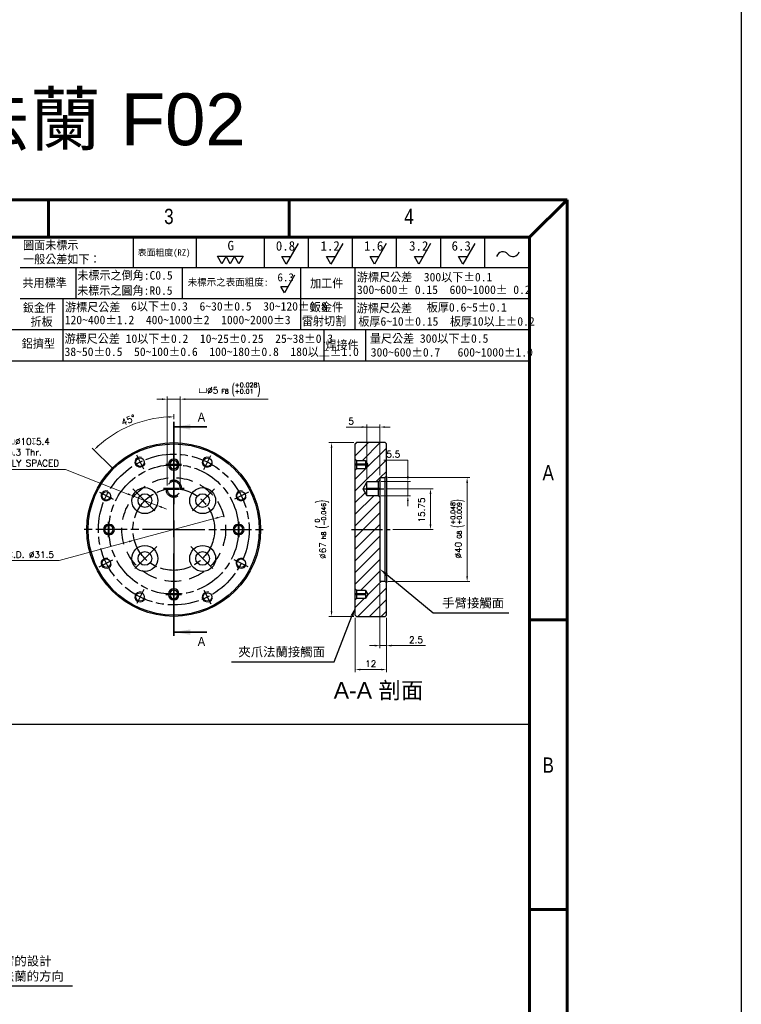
# Model space of a CAD drawing. Header units: millimetres. Extents: x 399 to 6076, y -1991 to 1602.
# Tile 96 of 256: x 4696 to 4975, y -977 to -597. Entities that reach past the tile are written whole.
import ezdxf
from ezdxf.enums import TextEntityAlignment as Align

# ---------------------------------------------------------------- set-up
doc = ezdxf.new("R2010")
doc.units = ezdxf.units.MM
for name, pattern in [('AM_ISO08W050', [18, 12, -1.5, 3, -1.5]), ('AM_ISO08W050x2', [9, 6, -0.75, 1.5, -0.75]), ('CENTER', [50.8, 31.75, -6.35, 6.35, -6.35]), ('HIDDEN', [9.525, 6.35, -3.175]), ('SLD-實線', [0])]:
    doc.linetypes.add(name, pattern=pattern)
doc.layers.add('AM_5', color=3, linetype='Continuous', lineweight=25)
doc.layers.add('AM_7', color=4, linetype='AM_ISO08W050', lineweight=25)
doc.layers.add('BORDER', color=7, linetype='Continuous')
doc.layers.add('圖框', color=7, linetype='SLD-實線')
doc.styles.add('SEACAD_arial_ttf', font='arial.ttf', dxfattribs={"height": 0.2})
doc.styles.add('SLDTEXTSTYLE0', font='GOTHIC.TTF', dxfattribs={"width": 0.913})
doc.styles.get("Standard").update_dxf_attribs({"font": 'arial.ttf'})
doc.styles.add('尺寸標註', font='romans.shx', dxfattribs={"bigfont": 'CHINESET.SHX'})
doc.styles.add('標題欄', font='txt')
doc.dimstyles.new('複本 CNS2-1$0', dxfattribs={"dimtxt": 2.5, "dimasz": 2, "dimexe": 1, "dimexo": 1, "dimgap": 1, "dimtad": 1, "dimtoh": 1, "dimdsep": 46, "dimtxsty": '尺寸標註', "dimcen": 0, "dimclrd": 2, "dimclre": 2, "dimclrt": 3, "dimadec": 0, "dimazin": 2, "dimtp": 0.1, "dimtm": 0.1, "dimtfac": 0.71, "dimtmove": 0, "dimatfit": 0, "dimfxl": 0, "dimlwd": 13, "dimlwe": 13, "dimarcsym": 0})
doc.dimstyles.new('複本 CNS2-1$2', dxfattribs={"dimtxt": 2.5, "dimasz": 2, "dimexe": 1, "dimexo": 1, "dimgap": 1, "dimtad": 1, "dimtoh": 1, "dimdsep": 46, "dimtxsty": '尺寸標註', "dimcen": 0, "dimclrd": 2, "dimclre": 2, "dimclrt": 3, "dimadec": 0, "dimazin": 2, "dimtp": 0.1, "dimtm": 0.1, "dimtfac": 0.71, "dimtmove": 0, "dimatfit": 0, "dimfxl": 0, "dimlwd": 13, "dimlwe": 13, "dimarcsym": 0})
doc.dimstyles.new('複本 CNS2-1$3', dxfattribs={"dimtxt": 2.5, "dimasz": 2, "dimexe": 1, "dimexo": 1, "dimgap": 1, "dimtad": 1, "dimtoh": 1, "dimdsep": 46, "dimtxsty": '尺寸標註', "dimcen": 0, "dimclrd": 2, "dimclre": 2, "dimclrt": 3, "dimadec": 0, "dimazin": 2, "dimtp": 0.1, "dimtm": 0.1, "dimtfac": 0.71, "dimtmove": 0, "dimatfit": 0, "dimfxl": 0, "dimlwd": 13, "dimlwe": 13, "dimarcsym": 0})

# ---------------------------------------------------------------- blocks, each defined once
blk = doc.blocks.new('A4橫')
at = {"layer": 'BORDER', "color": 123, "linetype": 'Continuous', "lineweight": 60, "ltscale": 25.4}
for p, q in [((4924.32, 1453.75), (4731.53, 1453.75)), ((4824.32, 1453.75), (4824.32, 1446.54)), ((4870.72, 1453.75), (4870.72, 1446.54)), ((4924.32, 1453.75), (4917.11, 1446.54)), ((4924.32, 1170.89), (4924.32, 1453.75)), ((4917.11, 1446.54), (4731.53, 1446.54)), ((4917.11, 1446.54), (4917.11, 1170.89)), ((4924.32, 1372.83), (4917.11, 1372.83)), ((4924.32, 1316.96), (4917.11, 1316.96))]:
    blk.add_line(p, q, dxfattribs=at)
at = {"layer": 'BORDER', "color": 60, "linetype": 'Continuous', "ltscale": 25.4}
for p, q in [((4840.67, 1446.54), (4840.67, 1440.65)), ((4852.8, 1446.54), (4852.8, 1440.65)), ((4865.9, 1446.54), (4865.9, 1440.65)), ((4865.9, 1446.54), (4865.9, 1440.65)), ((4874.4, 1446.54), (4874.4, 1440.65)), ((4882.9, 1446.54), (4882.9, 1440.65)), ((4891.4, 1446.54), (4891.4, 1440.65)), ((4899.9, 1446.54), (4899.9, 1440.65)), ((4908.4, 1446.54), (4908.4, 1440.65)), ((4917.11, 1440.65), (4818.86, 1440.65)), ((4829.59, 1440.65), (4829.59, 1434.67)), ((4850.09, 1440.65), (4850.09, 1434.67)), ((4872.93, 1440.65), (4872.93, 1434.67)), ((4883.39, 1440.65), (4883.39, 1434.67)), ((4917.11, 1434.67), (4818.86, 1434.67)), ((4827.11, 1434.69), (4827.11, 1422.7)), ((4872.93, 1434.67), (4872.93, 1428.69)), ((4883.39, 1434.67), (4883.39, 1428.69)), ((4917.11, 1428.69), (4731.53, 1428.69)), ((4877.44, 1428.69), (4877.44, 1422.7)), ((4885.49, 1428.69), (4885.49, 1422.7)), ((4917.11, 1422.7), (4731.53, 1422.7))]:
    blk.add_line(p, q, dxfattribs=at)
at = {"layer": 'BORDER', "color": 2, "linetype": 'Continuous', "ltscale": 25.4}
for p, q in [((4872.47, 1445.36), (4870.18, 1441.39)), ((4881.09, 1445.36), (4878.8, 1441.39)), ((4889.47, 1445.36), (4887.18, 1441.39)), ((4898.02, 1445.36), (4895.73, 1441.39)), ((4906.52, 1445.36), (4904.23, 1441.39)), ((4857.76, 1441.45), (4856.93, 1442.88)), ((4856.93, 1442.88), (4858.58, 1442.88)), ((4858.58, 1442.88), (4857.76, 1441.45)), ((4859.4, 1441.45), (4858.58, 1442.88)), ((4858.58, 1442.88), (4860.23, 1442.88)), ((4860.23, 1442.88), (4859.4, 1441.45)), ((4861.05, 1441.45), (4860.23, 1442.88)), ((4860.23, 1442.88), (4861.88, 1442.88)), ((4861.88, 1442.88), (4861.05, 1441.45)), ((4870.18, 1441.39), (4869.35, 1442.82)), ((4869.35, 1442.82), (4871, 1442.82)), ((4878.8, 1441.39), (4877.97, 1442.82)), ((4877.97, 1442.82), (4879.62, 1442.82)), ((4887.18, 1441.39), (4886.35, 1442.82)), ((4886.35, 1442.82), (4888, 1442.82)), ((4895.73, 1441.39), (4894.9, 1442.82)), ((4894.9, 1442.82), (4896.55, 1442.82)), ((4904.23, 1441.39), (4903.41, 1442.82)), ((4903.41, 1442.82), (4905.06, 1442.82)), ((4871.77, 1439.25), (4869.82, 1435.87)), ((4869.82, 1435.87), (4869.12, 1437.09)), ((4869.12, 1437.09), (4870.52, 1437.09))]:
    blk.add_line(p, q, dxfattribs=at)
for centre, start, end in [((4911.95, 1442.49), 39.8056, 162.5792), ((4913.89, 1444.1), 219.8056, 342.5792)]:
    blk.add_arc(centre, 1.26, start, end, dxfattribs=at)
at = {"layer": 'BORDER', "color": 60, "linetype": 'Continuous', "ltscale": 25.4, "style": 'SEACAD_arial_ttf', "width": 0.8}
for s, p in [('3', (4846.64, 1452.04)), ('4', (4892.93, 1452.04)), ('A', (4919.6, 1402.64)), ('B', (4919.6, 1346.29))]:
    blk.add_text(s, height=2.94, dxfattribs=at).set_placement(p, align=Align.TOP_LEFT)
at = {"layer": '圖框', "style": '標題欄'}
for s, height, p in [('圖面未標示', 1.641, (4819.45, 1445.85)), ('表面粗度(RZ)', 1.221, (4841.55, 1444.22)), ('G', 1.82, (4858.86, 1445.86)), ('0.8', 1.824, (4868.18, 1445.8)), ('1.2', 1.824, (4876.8, 1445.8)), ('1.6', 1.824, (4885.18, 1445.8)), ('3.2', 1.824, (4893.87, 1445.8)), ('6.3', 1.824, (4902.06, 1445.8)), ('一般公差如下：', 1.641, (4819.45, 1443.14)), ('共用標準', 1.641, (4819.33, 1438.58)), ('未標示之倒角:C0.5', 1.6413, (4829.91, 1440.03)), ('未標示之表面粗度:', 1.36, (4851.17, 1438.57)), ('6.3', 1.553, (4868.49, 1439.61)), ('加工件', 1.641, (4874.79, 1438.51)), ('游標尺公差  300以下%%P0.1', 1.6413, (4883.81, 1439.69)), ('未標示之圓角:R0.5', 1.6413, (4829.88, 1437.1)), ('300~600%%P 0.15  600~1000%%P 0.2', 1.6413, (4883.81, 1437.26)), ('鈑金件', 1.641, (4819.41, 1433.79)), ('游標尺公差', 1.641, (4827.54, 1433.9)), ('6以下%%P0.3  6~30%%P0.5  30~120%%P0.8', 1.6413, (4840.26, 1434.06)), ('鈑金件', 1.641, (4874.74, 1433.9)), ('游標尺公差', 1.641, (4883.77, 1433.71)), ('板厚0.6~5%%P0.1', 1.6413, (4897.28, 1433.87)), ('折板', 1.641, (4820.88, 1431.11)), ('120~400%%P1.2  400~1000%%P2  1000~2000%%P3', 1.6413, (4827.48, 1431.44)), ('雷射切割', 1.641, (4873.21, 1431.22)), ('板厚6~10%%P0.15  板厚10以上%%P0.2', 1.6413, (4884.08, 1431.15)), ('鋁擠型', 1.641, (4819.18, 1426.88)), ('游標尺公差 10以下%%P0.2  10~25%%P0.25  25~38%%P0.3', 1.6413, (4827.44, 1427.83)), ('量尺公差 300以下%%P0.5  ', 1.6413, (4886.31, 1427.86)), ('38~50%%P0.5  50~100%%P0.6  100~180%%P0.8  180以上%%P1.0', 1.6413, (4827.44, 1425.3)), ('焊接件', 1.641, (4877.74, 1426.61)), ('300~600%%P0.7   600~1000%%P1.0', 1.6413, (4886.48, 1425.2))]:
    blk.add_text(s, height=height, dxfattribs=at).set_placement(p, align=Align.TOP_LEFT)
blk = doc.blocks.new('*D401')
at = {"layer": 'AM_5', "color": 2, "lineweight": 13}
for p, q in [((4825.26, -760.45), (4815.61, -760.45)), ((4816.61, -762.45), (4816.61, -825.45)), ((4825.26, -827.45), (4815.61, -827.45))]:
    blk.add_line(p, q, dxfattribs=at)
at = {"layer": 'AM_5', "color": 2}
for points in [[(4816.28, -762.45), (4816.94, -762.45), (4816.61, -760.45)], [(4816.28, -825.45), (4816.94, -825.45), (4816.61, -827.45)]]:
    blk.add_solid(points, dxfattribs=at)
at = {"layer": 'Defpoints', "color": 0}
for p in [(4826.26, -760.45), (4816.61, -827.45), (4826.26, -827.45)]:
    blk.add_point(p, dxfattribs=at)
at = {"layer": 'AM_5', "color": 3, "insert": (4812.94, -793.95), "char_height": 2.5, "attachment_point": 5, "rotation": 90, "style": '尺寸標註'}
blk.add_mtext('%%C67{}{\\H0.7x;\\C3; h8 {\\H2x;\\W0.5;(}\\S 0^ -0.046;{\\H2x;\\W0.5;)}}', dxfattribs=at)
blk = doc.blocks.new('*D402')
at = {"layer": 'AM_5', "color": 2, "lineweight": 13}
for p, q in [((4837.76, -778.2), (4855.77, -778.2)), ((4854.77, -780.2), (4854.77, -791.95)), ((4840.26, -793.95), (4855.77, -793.95))]:
    blk.add_line(p, q, dxfattribs=at)
at = {"layer": 'AM_5', "color": 2}
for points in [[(4854.43, -780.2), (4855.1, -780.2), (4854.77, -778.2)], [(4854.43, -791.95), (4855.1, -791.95), (4854.77, -793.95)]]:
    blk.add_solid(points, dxfattribs=at)
at = {"layer": 'Defpoints', "color": 0}
for p in [(4836.76, -778.2), (4839.26, -793.95), (4854.77, -793.95)]:
    blk.add_point(p, dxfattribs=at)
at = {"layer": 'AM_5', "color": 3, "insert": (4851.34, -786.43), "char_height": 2.5, "attachment_point": 5, "rotation": 90, "style": '尺寸標註'}
blk.add_mtext('15.75', dxfattribs=at)
blk = doc.blocks.new('*D403')
at = {"layer": 'AM_5', "color": 2, "lineweight": 13}
for p, q in [((4836.8, -767.15), (4846.04, -767.15)), ((4846.04, -767.15), (4846.04, -771.45)), ((4846.04, -773.45), (4846.04, -771.45)), ((4835.76, -775.45), (4847.04, -775.45)), ((4846.04, -775.45), (4846.04, -780.95)), ((4835.76, -780.95), (4847.04, -780.95)), ((4846.04, -782.95), (4846.04, -784.95))]:
    blk.add_line(p, q, dxfattribs=at)
at = {"layer": 'AM_5', "color": 2}
for points in [[(4845.7, -773.45), (4846.37, -773.45), (4846.04, -775.45)], [(4845.7, -782.95), (4846.37, -782.95), (4846.04, -780.95)]]:
    blk.add_solid(points, dxfattribs=at)
at = {"layer": 'Defpoints', "color": 0}
for p in [(4834.76, -775.45), (4834.76, -780.95), (4846.04, -780.95)]:
    blk.add_point(p, dxfattribs=at)
at = {"layer": 'AM_5', "color": 3, "insert": (4840.42, -764.9), "char_height": 2.5, "attachment_point": 5, "style": '尺寸標註'}
blk.add_mtext('5.5', dxfattribs=at)
blk = doc.blocks.new('*D404')
at = {"layer": 'AM_5', "color": 2, "lineweight": 13}
for p, q in [((4838.26, -773.95), (4869.89, -773.95)), ((4868.89, -775.95), (4868.89, -811.95)), ((4838.26, -813.95), (4869.89, -813.95))]:
    blk.add_line(p, q, dxfattribs=at)
at = {"layer": 'AM_5', "color": 2}
for points in [[(4868.56, -775.95), (4869.23, -775.95), (4868.89, -773.95)], [(4868.56, -811.95), (4869.23, -811.95), (4868.89, -813.95)]]:
    blk.add_solid(points, dxfattribs=at)
at = {"layer": 'Defpoints', "color": 0}
for p in [(4837.26, -773.95), (4837.26, -813.95), (4868.89, -813.95)]:
    blk.add_point(p, dxfattribs=at)
at = {"layer": 'AM_5', "color": 3, "insert": (4865.23, -793.71), "char_height": 2.5, "attachment_point": 5, "rotation": 90, "style": '尺寸標註'}
blk.add_mtext('%%C40{}{\\H0.7x;\\C3; G8 {\\H2x;\\W0.5;(}\\S+0.048^ +0.009;{\\H2x;\\W0.5;)}}', dxfattribs=at)
blk = doc.blocks.new('*D405')
at = {"layer": 'AM_5', "color": 2, "lineweight": 13}
for p, q in [((4822.3, -754.45), (4830.26, -754.45)), ((4828.26, -754.45), (4826.26, -754.45)), ((4830.26, -774.45), (4830.26, -753.45)), ((4830.26, -754.45), (4835.26, -754.45)), ((4830.26, -754.45), (4835.26, -754.45)), ((4835.26, -772.95), (4835.26, -753.45)), ((4837.26, -754.45), (4839.26, -754.45))]:
    blk.add_line(p, q, dxfattribs=at)
at = {"layer": 'AM_5', "color": 2}
for points in [[(4828.26, -754.11), (4828.26, -754.78), (4830.26, -754.45)], [(4837.26, -754.11), (4837.26, -754.78), (4835.26, -754.45)]]:
    blk.add_solid(points, dxfattribs=at)
at = {"layer": 'Defpoints', "color": 0}
for p in [(4835.26, -754.45), (4835.26, -773.95), (4830.26, -775.45)]:
    blk.add_point(p, dxfattribs=at)
at = {"layer": 'AM_5', "color": 3, "insert": (4824.14, -752.2), "char_height": 2.5, "attachment_point": 5, "style": '尺寸標註'}
blk.add_mtext('5', dxfattribs=at)
blk = doc.blocks.new('*D406')
at = {"layer": 'AM_5', "color": 2, "lineweight": 13}
for p, q in [((4835.26, -814.95), (4835.26, -839.69)), ((4837.76, -827.95), (4837.76, -839.69)), ((4833.26, -838.69), (4831.26, -838.69)), ((4835.26, -838.69), (4837.76, -838.69)), ((4839.76, -838.69), (4852.81, -838.69))]:
    blk.add_line(p, q, dxfattribs=at)
at = {"layer": 'AM_5', "color": 2}
for points in [[(4833.26, -838.36), (4833.26, -839.03), (4835.26, -838.69)], [(4839.76, -838.36), (4839.76, -839.03), (4837.76, -838.69)]]:
    blk.add_solid(points, dxfattribs=at)
at = {"layer": 'Defpoints', "color": 0}
for p in [(4835.26, -813.95), (4837.76, -826.95), (4837.76, -838.69)]:
    blk.add_point(p, dxfattribs=at)
at = {"layer": 'AM_5', "color": 3, "insert": (4849.19, -836.44), "char_height": 2.5, "attachment_point": 5, "style": '尺寸標註'}
blk.add_mtext('2.5', dxfattribs=at)
blk = doc.blocks.new('*D407')
at = {"layer": 'AM_5', "color": 2, "lineweight": 13}
for p, q in [((4825.76, -827.95), (4825.76, -848.93)), ((4837.76, -827.95), (4837.76, -848.93)), ((4827.76, -847.93), (4835.76, -847.93))]:
    blk.add_line(p, q, dxfattribs=at)
at = {"layer": 'AM_5', "color": 2}
for points in [[(4827.76, -847.59), (4827.76, -848.26), (4825.76, -847.93)], [(4835.76, -847.59), (4835.76, -848.26), (4837.76, -847.93)]]:
    blk.add_solid(points, dxfattribs=at)
at = {"layer": 'Defpoints', "color": 0}
for p in [(4825.76, -826.95), (4837.76, -826.95), (4837.76, -847.93)]:
    blk.add_point(p, dxfattribs=at)
at = {"layer": 'AM_5', "color": 3, "insert": (4831.74, -845.68), "char_height": 2.5, "attachment_point": 5, "style": '尺寸標註'}
blk.add_mtext('12', dxfattribs=at)
blk = doc.blocks.new('*S333')
at = {"layer": 'AM_5', "color": 7}
for p, q in [((10401.46, -993.59), (10383.63, -978.81)), ((10430.62, -993.59), (10401.46, -993.59))]:
    blk.add_line(p, q, dxfattribs=at)
at = {"layer": 'AM_5', "color": 7, "linetype": 'Continuous'}
blk.add_trace([(10384.01, -978.36), (10383.26, -979.25), (10380.94, -976.57)], dxfattribs=at)
at = {"layer": 'AM_5', "color": 2, "insert": (10404.96, -991.84), "char_height": 3.5, "attachment_point": 7}
blk.add_mtext('{\\fPMingLiU|b0|i0|c136|p18;手臂接觸面}', dxfattribs=at)
blk = doc.blocks.new('*S334')
at = {"layer": 'AM_5', "color": 7}
for p, q in [((10363.26, -1012.39), (10370.17, -994.68)), ((10323.72, -1012.39), (10363.26, -1012.39))]:
    blk.add_line(p, q, dxfattribs=at)
at = {"layer": 'AM_5', "color": 7, "linetype": 'Continuous'}
blk.add_trace([(10370.71, -994.89), (10369.63, -994.47), (10371.44, -991.42)], dxfattribs=at)
at = {"layer": 'AM_5', "color": 2, "insert": (10359.76, -1010.64), "char_height": 3.5, "attachment_point": 9}
blk.add_mtext('{\\fPMingLiU|b0|i0|c136|p18;夾爪法蘭接觸面}', dxfattribs=at)
blk = doc.blocks.new('*D408')
at = {"layer": 'AM_5', "color": 2, "lineweight": 13}
for p, q in [((4755.76, -751.41), (4755.76, -749.51)), ((4732.42, -770.61), (4724.34, -762.52))]:
    blk.add_line(p, q, dxfattribs=at)
blk.add_arc((4755.76, -793.95), 43.44, 92.6382, 132.3618, dxfattribs=at)
at = {"layer": 'AM_5', "color": 2}
for points in [[(4753.75, -750.22), (4753.77, -750.88), (4755.76, -750.51)], [(4726.72, -762.09), (4726.26, -761.61), (4725.04, -763.23)]]:
    blk.add_solid(points, dxfattribs=at)
at = {"layer": 'Defpoints', "color": 0}
for p in [(4744.52, -751.99), (4755.76, -752.41), (4733.13, -771.32), (4740.03, -778.21), (4755.76, -835.49)]:
    blk.add_point(p, dxfattribs=at)
at = {"layer": 'AM_5', "color": 3, "insert": (4738.27, -751.73), "char_height": 2.5, "attachment_point": 5, "rotation": 22.5, "style": '尺寸標註'}
blk.add_mtext('45°', dxfattribs=at)
blk = doc.blocks.new('*D409')
at = {"layer": 'AM_5', "color": 2, "lineweight": 13}
for p, q in [((4751.26, -743.7), (4749.26, -743.7)), ((4753.26, -776.95), (4753.26, -742.7)), ((4753.26, -743.7), (4758.26, -743.7)), ((4758.26, -776.95), (4758.26, -742.7)), ((4760.26, -743.7), (4792.14, -743.7))]:
    blk.add_line(p, q, dxfattribs=at)
at = {"layer": 'AM_5', "color": 2}
for points in [[(4751.26, -743.37), (4751.26, -744.03), (4753.26, -743.7)], [(4760.26, -743.37), (4760.26, -744.03), (4758.26, -743.7)]]:
    blk.add_solid(points, dxfattribs=at)
at = {"layer": 'Defpoints', "color": 0}
for p in [(4758.26, -743.7), (4753.26, -777.95), (4758.26, -777.95)]:
    blk.add_point(p, dxfattribs=at)
at = {"layer": 'AM_5', "color": 3, "insert": (4777.2, -740.03), "char_height": 2.5, "attachment_point": 5, "style": '尺寸標註'}
blk.add_mtext('{\\Famgdt|c136;v}%%C5{}{\\H0.7x;\\C3; F8 {\\H2x;\\W0.5;(}\\S+0.028^ +0.01;{\\H2x;\\W0.5;)}}', dxfattribs=at)
blk = doc.blocks.new('*D451')
at = {"layer": 'AM_5', "color": 2, "lineweight": 13}
for p, q in [((4772.89, -789.32), (4774.83, -788.79)), ((4770.96, -789.84), (4740.55, -798.05)), ((4738.62, -798.58), (4711.54, -805.89)), ((4711.54, -805.89), (4687.21, -805.89))]:
    blk.add_line(p, q, dxfattribs=at)
at = {"layer": 'AM_5', "color": 2}
for points in [[(4772.81, -788.99), (4772.98, -789.64), (4770.96, -789.84)], [(4738.54, -798.25), (4738.71, -798.9), (4740.55, -798.05)]]:
    blk.add_solid(points, dxfattribs=at)
at = {"layer": 'Defpoints', "color": 0}
for p in [(4770.96, -789.84), (4740.55, -798.05)]:
    blk.add_point(p, dxfattribs=at)
at = {"layer": 'AM_5', "color": 3, "insert": (4698.88, -803.64), "char_height": 2.5, "attachment_point": 5, "style": '尺寸標註'}
blk.add_mtext('P.C.D. ∅31.5', dxfattribs=at)
blk = doc.blocks.new('*D452')
at = {"layer": 'AM_5', "color": 2, "lineweight": 13}
for p, q in [((4714.02, -770.84), (4681.23, -770.84)), ((4738.1, -780.26), (4714.02, -770.84)), ((4749.28, -784.63), (4739.97, -780.99)), ((4751.14, -785.36), (4753, -786.09))]:
    blk.add_line(p, q, dxfattribs=at)
at = {"layer": 'AM_5', "color": 2}
for points in [[(4738.22, -779.95), (4737.98, -780.57), (4739.97, -780.99)], [(4751.26, -785.05), (4751.02, -785.67), (4749.28, -784.63)]]:
    blk.add_solid(points, dxfattribs=at)
at = {"layer": 'Defpoints', "color": 0}
for p in [(4739.97, -780.99), (4749.28, -784.63)]:
    blk.add_point(p, dxfattribs=at)
at = {"layer": 'AM_5', "color": 3, "insert": (4697.13, -764.3), "char_height": 2.5, "attachment_point": 5, "style": '尺寸標註'}
blk.add_mtext('4-{\\Famgdt|c136;v}∅10{\\Famgdt|c136;x}5.4\\P∅5.3 Thr.\\PEQUALLY SPACED', dxfattribs=at)
blk = doc.blocks.new('*S329')
at = {"layer": 'AM_5', "color": 7}
for p, q in [((10208.86, -1117.88), (10189.97, -1089.53)), ((10258.6, -1117.88), (10208.86, -1117.88))]:
    blk.add_line(p, q, dxfattribs=at)
at = {"layer": 'AM_5', "color": 7, "linetype": 'Continuous'}
blk.add_trace([(10190.45, -1089.2), (10189.48, -1089.85), (10188.03, -1086.61)], dxfattribs=at)
at = {"layer": 'AM_5', "color": 2, "insert": (10212.36, -1116.13), "char_height": 3.5, "attachment_point": 7}
blk.add_mtext('{\\fPMingLiU|b0|i0|c136|p18;可對應手臂的設計\\P調整轉接法蘭的方向}', dxfattribs=at)

msp = doc.modelspace()

# ---------------------------------------------------------------- hatches: boundary and pattern name
at = {"linetype": 'Continuous', "lineweight": 18}
h = msp.add_hatch(dxfattribs=at)
h.set_pattern_fill('ANSI31', color=3, style=0)
h.set_pattern_definition([(45, (1495.342, -2111.369), (-2.245064, 2.245064), [])])
h.paths.add_polyline_path([(4825.759, -816.796), (4826.259, -817.296), (4829.759, -817.296), (4829.759, -817.446), (4830.66, -818.946), (4829.759, -820.446), (4829.759, -820.596), (4826.259, -820.596), (4825.759, -821.096), (4825.759, -826.946), (4826.259, -827.446), (4837.259, -827.446), (4837.759, -826.946), (4837.759, -814.446), (4837.259, -813.946), (4835.259, -813.946), (4835.259, -781.446), (4834.759, -780.946), (4830.259, -780.946), (4830.259, -780.696), (4828.757, -778.196), (4830.259, -775.696), (4830.259, -775.446), (4834.759, -775.446), (4835.259, -774.946), (4835.259, -773.946), (4837.259, -773.946), (4837.759, -773.446), (4837.759, -760.946), (4837.259, -760.446), (4826.259, -760.446), (4825.759, -760.946), (4825.759, -766.796), (4826.259, -767.296), (4829.759, -767.296), (4829.759, -767.446), (4830.66, -768.946), (4829.759, -770.446), (4829.759, -770.596), (4826.259, -770.596), (4825.759, -771.096)], flags=0)

# ---------------------------------------------------------------- linework, layer by layer
at = {"color": 7, "linetype": 'CENTER', "lineweight": 35}
msp.add_line((4755.759, -752.406), (4755.759, -835.486), dxfattribs=at)
at = {"color": 7, "linetype": 'Continuous', "lineweight": 35}
for p, q in [((4768.459, -754.406), (4755.759, -754.406)), ((4768.459, -833.486), (4755.759, -833.486))]:
    msp.add_line(p, q, dxfattribs=at)
at = {"color": 7, "linetype": 'Continuous', "lineweight": 25}
for p, q in [((4825.759, -760.946), (4826.259, -760.446)), ((4825.759, -766.796), (4825.759, -760.946)), ((4837.259, -760.446), (4826.259, -760.446)), ((4837.259, -760.446), (4837.759, -760.946)), ((4837.759, -773.446), (4837.759, -760.946)), ((4753.759, -769.096), (4753.759, -768.796)), ((4754.259, -768.796), (4753.759, -768.796)), ((4754.259, -769.096), (4753.759, -769.096)), ((4754.259, -768.796), (4754.259, -769.096)), ((4757.759, -768.796), (4757.259, -768.796)), ((4757.259, -769.096), (4757.259, -768.796)), ((4757.759, -769.096), (4757.259, -769.096)), ((4757.759, -768.796), (4757.759, -769.096)), ((4826.259, -767.296), (4825.759, -766.796)), ((4825.759, -768.796), (4825.759, -766.796)), ((4826.259, -768.796), (4825.759, -768.796)), ((4825.759, -769.096), (4825.759, -768.796)), ((4826.259, -769.096), (4825.759, -769.096)), ((4825.759, -771.096), (4825.759, -769.096)), ((4826.259, -767.296), (4829.759, -767.296)), ((4826.259, -767.296), (4826.259, -768.796)), ((4829.759, -768.796), (4826.259, -768.796)), ((4826.259, -768.796), (4826.259, -769.096)), ((4826.259, -769.096), (4826.259, -770.596)), ((4829.759, -769.096), (4826.259, -769.096)), ((4829.759, -767.446), (4829.759, -767.296)), ((4829.759, -767.446), (4830.66, -768.946)), ((4829.759, -767.446), (4829.759, -768.946)), ((4830.66, -768.946), (4829.759, -770.446)), ((4829.759, -768.946), (4829.759, -770.446)), ((4829.759, -770.596), (4829.759, -770.446)), ((4825.759, -771.096), (4826.259, -770.596)), ((4825.759, -816.796), (4825.759, -771.096)), ((4829.759, -770.596), (4826.259, -770.596)), ((4835.259, -773.946), (4837.259, -773.946)), ((4835.259, -773.946), (4835.259, -774.946)), ((4837.759, -773.446), (4837.259, -773.946)), ((4837.259, -813.946), (4837.259, -773.946)), ((4837.759, -773.446), (4837.759, -814.446)), ((4828.757, -778.196), (4830.259, -775.696)), ((4830.259, -775.446), (4834.759, -775.446)), ((4830.259, -775.446), (4830.259, -775.696)), ((4830.259, -778.196), (4830.259, -775.696)), ((4830.259, -777.946), (4834.759, -777.946)), ((4835.259, -774.946), (4834.759, -775.446)), ((4834.759, -777.946), (4834.759, -775.446)), ((4834.759, -777.946), (4835.259, -777.946)), ((4834.759, -778.446), (4834.759, -777.946)), ((4835.259, -774.946), (4835.259, -777.946)), ((4835.259, -777.946), (4835.259, -778.446)), ((4830.259, -780.696), (4828.757, -778.196)), ((4830.259, -780.696), (4830.259, -778.196)), ((4830.259, -778.446), (4834.759, -778.446)), ((4830.259, -780.696), (4830.259, -780.946)), ((4834.759, -780.946), (4830.259, -780.946)), ((4834.759, -778.446), (4835.259, -778.446)), ((4834.759, -780.946), (4834.759, -778.446)), ((4834.759, -780.946), (4835.259, -781.446)), ((4835.259, -778.446), (4835.259, -781.446)), ((4835.259, -781.446), (4835.259, -813.946)), ((4730.609, -791.946), (4730.609, -792.446)), ((4730.609, -791.946), (4730.909, -791.946)), ((4730.909, -792.446), (4730.609, -792.446)), ((4730.909, -791.946), (4730.909, -792.446)), ((4780.609, -791.946), (4780.909, -791.946)), ((4780.609, -792.446), (4780.609, -791.946)), ((4780.909, -792.446), (4780.609, -792.446)), ((4780.909, -792.446), (4780.909, -791.946)), ((4730.609, -795.446), (4730.609, -795.946)), ((4730.609, -795.446), (4730.909, -795.446)), ((4730.909, -795.946), (4730.609, -795.946)), ((4730.909, -795.446), (4730.909, -795.946)), ((4780.609, -795.946), (4780.609, -795.446)), ((4780.609, -795.446), (4780.909, -795.446)), ((4780.909, -795.946), (4780.609, -795.946)), ((4780.909, -795.946), (4780.909, -795.446)), ((4837.259, -813.946), (4835.259, -813.946)), ((4837.259, -813.946), (4837.759, -814.446)), ((4837.759, -826.946), (4837.759, -814.446)), ((4753.759, -819.096), (4753.759, -818.796)), ((4754.259, -818.796), (4753.759, -818.796)), ((4754.259, -819.096), (4753.759, -819.096)), ((4754.259, -818.796), (4754.259, -819.096)), ((4757.759, -818.796), (4757.259, -818.796)), ((4757.259, -819.096), (4757.259, -818.796)), ((4757.759, -819.096), (4757.259, -819.096)), ((4757.759, -818.796), (4757.759, -819.096)), ((4826.259, -817.296), (4825.759, -816.796)), ((4825.759, -818.796), (4825.759, -816.796)), ((4826.259, -818.796), (4825.759, -818.796)), ((4825.759, -819.096), (4825.759, -818.796)), ((4826.259, -819.096), (4825.759, -819.096)), ((4825.759, -821.096), (4825.759, -819.096)), ((4826.259, -817.296), (4829.759, -817.296)), ((4826.259, -817.296), (4826.259, -818.796)), ((4829.759, -818.796), (4826.259, -818.796)), ((4826.259, -818.796), (4826.259, -819.096)), ((4826.259, -819.096), (4826.259, -820.596)), ((4829.759, -819.096), (4826.259, -819.096)), ((4829.759, -817.446), (4829.759, -817.296)), ((4829.759, -817.446), (4830.66, -818.946)), ((4829.759, -817.446), (4829.759, -818.946)), ((4830.66, -818.946), (4829.759, -820.446)), ((4829.759, -818.946), (4829.759, -820.446)), ((4825.759, -821.096), (4826.259, -820.596)), ((4825.759, -826.946), (4825.759, -821.096)), ((4829.759, -820.596), (4826.259, -820.596)), ((4829.759, -820.596), (4829.759, -820.446)), ((4826.259, -827.446), (4825.759, -826.946)), ((4837.759, -826.946), (4837.259, -827.446)), ((4826.259, -827.446), (4837.259, -827.446))]:
    msp.add_line(p, q, dxfattribs=at)
at = {"color": 7, "linetype": 'HIDDEN'}
for p, q in [((4752.759, -778.446), (4752.759, -777.946)), ((4752.759, -777.946), (4753.259, -777.946)), ((4753.259, -777.946), (4753.259, -778.446)), ((4758.259, -778.446), (4758.259, -777.946)), ((4758.259, -777.946), (4758.759, -777.946)), ((4758.759, -777.946), (4758.759, -778.446)), ((4752.759, -778.446), (4753.259, -778.446)), ((4758.259, -778.446), (4758.759, -778.446))]:
    msp.add_line(p, q, dxfattribs=at)
at = {"color": 7}
msp.add_line((4672.474, -868.982), (4892.997, -868.982), dxfattribs=at)
at = {"color": 4}
msp.add_lwpolyline([(4454.625, 785.255), (4974.625, 785.255), (4974.625, -1990.745), (4454.625, -1990.745)], close=True, dxfattribs=at)
at = {"color": 7, "linetype": 'Continuous', "lineweight": 25}
for centre, radius in [((4755.759, -793.946), 33.5), ((4755.759, -793.946), 33), ((4742.759, -767.946), 1.65), ((4768.759, -767.946), 1.65), ((4744.622, -782.809), 5), ((4766.896, -782.809), 5), ((4729.759, -780.946), 1.65), ((4744.622, -782.809), 2.65), ((4766.896, -782.809), 2.65), ((4781.759, -780.946), 1.65), ((4744.622, -805.083), 5), ((4766.896, -805.083), 5), ((4744.622, -805.083), 2.65), ((4766.896, -805.083), 2.65), ((4729.759, -806.946), 1.65), ((4781.759, -806.946), 1.65), ((4742.759, -819.946), 1.65), ((4768.759, -819.946), 1.65)]:
    msp.add_circle(centre, radius, dxfattribs=at)
at = {"color": 7, "linetype": 'HIDDEN'}
msp.add_circle((4755.759, -793.946), 20, dxfattribs=at)
at = {"color": 3, "linetype": 'Continuous', "lineweight": 18}
for centre in [(4742.759, -767.946), (4768.759, -767.946), (4729.759, -780.946), (4781.759, -780.946), (4729.759, -806.946), (4781.759, -806.946), (4742.759, -819.946), (4768.759, -819.946)]:
    msp.add_arc(centre, 2, 75, 345, dxfattribs=at)
at = {"color": 7, "linetype": 'Continuous', "lineweight": 25}
for centre, radius, start, end in [((4755.759, -768.796), 2, 0, 180), ((4755.759, -769.096), 2, 180, 0), ((4755.759, -768.796), 1.5, 0, 180), ((4755.759, -769.096), 1.5, 180, 0), ((4730.609, -793.946), 2, 90, 270), ((4730.609, -793.946), 1.5, 90, 270), ((4730.909, -793.946), 2, 270, 90), ((4730.909, -793.946), 1.5, 270, 90), ((4780.609, -793.946), 2, 90, 270), ((4780.609, -793.946), 1.5, 90, 270), ((4780.909, -793.946), 2, 270, 90), ((4780.909, -793.946), 1.5, 270, 90), ((4755.759, -818.796), 2, 0, 180), ((4755.759, -819.096), 2, 180, 0), ((4755.759, -818.796), 1.5, 0, 180), ((4755.759, -819.096), 1.5, 180, 0)]:
    msp.add_arc(centre, radius, start, end, dxfattribs=at)
at = {"color": 7, "linetype": 'HIDDEN'}
for centre, radius, start, end in [((4755.759, -777.946), 3, 0, 180), ((4755.759, -777.946), 2.5, 0, 180), ((4755.759, -778.446), 3, 180, 0), ((4755.759, -778.446), 2.5, 180, 0)]:
    msp.add_arc(centre, radius, start, end, dxfattribs=at)
at = {"color": 7, "linetype": 'Continuous', "lineweight": 35}
for points in [[(4755.759, -754.406), (4762.109, -755.422), (4762.109, -753.39)], [(4755.759, -833.486), (4762.109, -834.502), (4762.109, -832.47)]]:
    msp.add_solid(points, dxfattribs=at)
at = {"layer": 'AM_7'}
for p, q in [((4755.759, -793.946), (4755.759, -758.946)), ((4740.026, -778.213), (4749.218, -787.405)), ((4771.492, -778.213), (4762.3, -787.405)), ((4755.759, -793.946), (4720.759, -793.946)), ((4755.759, -793.946), (4790.759, -793.946)), ((4755.759, -793.946), (4755.759, -828.946)), ((4824.259, -793.946), (4839.259, -793.946)), ((4749.218, -800.487), (4740.026, -809.679)), ((4762.3, -800.487), (4771.492, -809.679))]:
    msp.add_line(p, q, dxfattribs=at)
at = {"layer": 'AM_7', "linetype": 'AM_ISO08W050x2'}
for p, q in [((4741.35, -765.128), (4744.168, -770.763)), ((4767.35, -770.763), (4770.168, -765.128)), ((4752.759, -768.796), (4758.759, -768.796)), ((4752.759, -769.096), (4758.759, -769.096)), ((4751.759, -777.946), (4759.759, -777.946)), ((4732.576, -782.354), (4726.942, -779.537)), ((4751.759, -778.446), (4759.759, -778.446)), ((4784.576, -779.537), (4778.942, -782.354)), ((4828.759, -778.196), (4836.759, -778.196)), ((4730.609, -796.946), (4730.609, -790.946)), ((4730.909, -796.946), (4730.909, -790.946)), ((4780.609, -790.946), (4780.609, -796.946)), ((4780.909, -790.946), (4780.909, -796.946)), ((4726.942, -808.354), (4732.576, -805.537)), ((4778.942, -805.537), (4784.576, -808.354)), ((4744.168, -817.128), (4741.35, -822.763)), ((4758.759, -818.796), (4752.759, -818.796)), ((4758.759, -819.096), (4752.759, -819.096)), ((4770.168, -822.763), (4767.35, -817.128))]:
    msp.add_line(p, q, dxfattribs=at)
at = {"layer": 'AM_7'}
for radius in [29.069, 25, 15.75]:
    msp.add_circle((4755.759, -793.946), radius, dxfattribs=at)

# ---------------------------------------------------------------- block references
at = {"xscale": 2, "yscale": 2, "zscale": 2}
msp.add_blockref('A4橫', (-4941.232, -3574.386), dxfattribs=at)
at = {"layer": 'AM_5', "color": 7}
for name, p in [('*S333', (-5545.682, 167.398)), ('*S334', (-5545.682, 167.398)), ('*S329', (-5541.939, 147.885))]:
    msp.add_blockref(name, p, dxfattribs=at)

# ---------------------------------------------------------------- texts
at = {"color": 7, "attachment_point": 5}
for s, width, heights, insert, char_height in [('{\\fPMingLiU|b0|i0|c136|p18;附法蘭} F02', 143.29647, [0], (4714.625, -636.888), 20), ('A-A {\\fPMingLiU|b0|i0|c136|p18;剖面}', 41.3104, [12.778], (4834.731, -856.294), 6.35)]:
    msp.add_mtext_dynamic_manual_height_columns(s, width=width, gutter_width=12.5, heights=heights, dxfattribs=dict(at, insert=insert, char_height=char_height))
at = {"color": 7, "linetype": 'Continuous', "char_height": 3.5, "attachment_point": 1, "style": 'SLDTEXTSTYLE0'}
for insert in [(4765.01, -748.852), (4765.01, -835.335)]:
    msp.add_mtext('A', dxfattribs=dict(at, insert=insert))

# ---------------------------------------------------------------- dimensions: what is measured, and where the dimension line sits
at = {"layer": 'AM_5'}
dim = msp.add_linear_dim(base=(4758.259, -743.701), p1=(4753.259, -777.946), p2=(4758.259, -777.946), text='{\\Famgdt|c136;v}<>{}{\\H0.7x;\\C3; F8 {\\H2x;\\W0.5;(}\\S+0.028^ +0.01;{\\H2x;\\W0.5;)}}', dimstyle='複本 CNS2-1$0', override={"dimpost": '%%C<>', "dimtdec": 3}, dxfattribs=at)
dim.commit()
dim.dimension.update_dxf_attribs({"geometry": '*D409', "text_midpoint": (4777.199, -740.034)})
dim = msp.add_angular_dim_2l(base=(4744.516, -751.986), line1=((4733.132, -771.318), (4740.026, -778.213)), line2=((4755.759, -752.406), (4755.759, -835.486)), dimstyle='複本 CNS2-1$2', override={"dimscale": 1}, dxfattribs=at)
dim.commit()
dim.dimension.update_dxf_attribs({"geometry": '*D408', "text_midpoint": (4738.274, -751.734)})
for base, p1, p2, override, picture, middle in [((4835.259, -754.446), (4830.259, -775.446), (4835.259, -773.946), {"dimtmove": 1}, '*D405', (4824.136, -754.251)), ((4837.759, -838.692), (4835.259, -813.946), (4837.759, -826.946), {"dimscale": 1, "dimlfac": 1}, '*D406', (4849.188, -838.692)), ((4837.759, -847.927), (4825.759, -826.946), (4837.759, -826.946), {"dimscale": 1, "dimlfac": 1}, '*D407', (4831.738, -847.927))]:
    dim = msp.add_linear_dim(base=base, p1=p1, p2=p2, dimstyle='複本 CNS2-1$0', override=override, dxfattribs=at)
    dim.commit()
    dim.dimension.update_dxf_attribs({"geometry": picture, "text_midpoint": middle, "dimtype": 160})
for p1, p2, text, picture, middle in [((4749.278, -784.63), (4739.966, -780.987), '4-{\\Famgdt|c136;v}<>{\\Famgdt|c136;x}5.4^J%%C5.3 Thr.^JEQUALLY SPACED', '*D452', (4697.128, -770.837)), ((4770.964, -789.838), (4740.554, -798.054), 'P.C.D. <>', '*D451', (4698.878, -805.891))]:
    dim = msp.add_diameter_dim_2p(p1=p1, p2=p2, text=text, dimstyle='複本 CNS2-1$3', override={"dimscale": 1, "dimlfac": 1}, dxfattribs=at)
    dim.commit()
    dim.dimension.update_dxf_attribs({"geometry": picture, "text_midpoint": middle, "dimtype": 163})
dim = msp.add_linear_dim(base=(4816.609, -827.446), p1=(4826.259, -760.446), p2=(4826.259, -827.446), angle=90, text='%%C<>{}{\\H0.7x;\\C3; h8 {\\H2x;\\W0.5;(}\\S 0^ -0.046;{\\H2x;\\W0.5;)}}', dimstyle='複本 CNS2-1$0', override={"dimscale": 1, "dimlfac": 1, "dimtp": 0.1, "dimtm": 0.1, "dimtdec": 3, "dimtzin": 8}, dxfattribs=at)
dim.commit()
dim.dimension.update_dxf_attribs({"geometry": '*D401', "text_midpoint": (4812.942, -793.946)})
for base, p1, p2, picture, middle in [((4846.035, -780.946), (4834.759, -775.446), (4834.759, -780.946), '*D403', (4844.723, -767.149)), ((4854.767, -793.946), (4836.759, -778.196), (4839.259, -793.946), '*D402', (4853.592, -786.431))]:
    dim = msp.add_linear_dim(base=base, p1=p1, p2=p2, angle=90, dimstyle='複本 CNS2-1$0', override={"dimtmove": 1}, dxfattribs=at)
    dim.commit()
    dim.dimension.update_dxf_attribs({"geometry": picture, "text_midpoint": middle, "dimtype": 160})
dim = msp.add_linear_dim(base=(4868.895, -813.946), p1=(4837.259, -773.946), p2=(4837.259, -813.946), angle=90, text='%%C<>{}{\\H0.7x;\\C3; G8 {\\H2x;\\W0.5;(}\\S+0.048^ +0.009;{\\H2x;\\W0.5;)}}', dimstyle='複本 CNS2-1$0', override={"dimscale": 1, "dimlfac": 1, "dimpost": '', "dimtdec": 3}, dxfattribs=at)
dim.commit()
dim.dimension.update_dxf_attribs({"geometry": '*D404', "text_midpoint": (4868.895, -793.71), "dimtype": 160})

doc.saveas('drawing.dxf')
